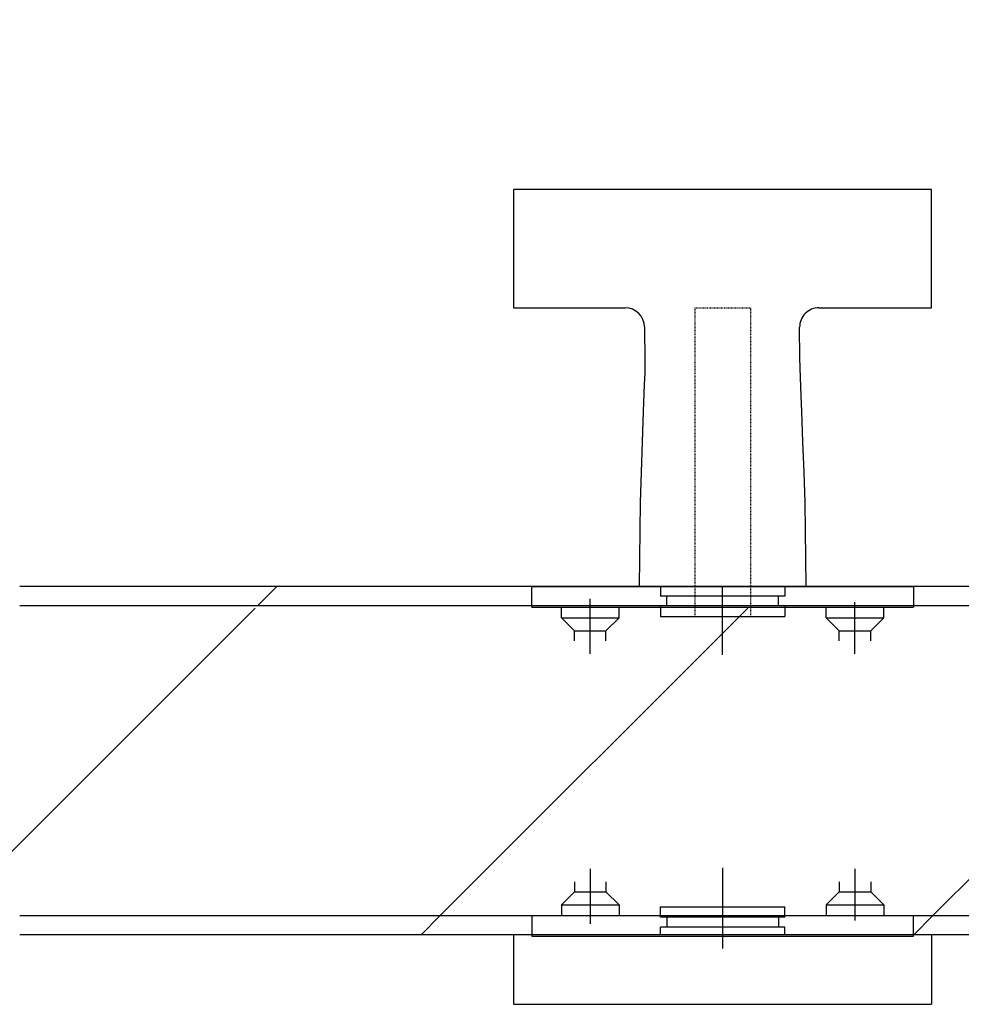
# Model space of a CAD drawing. Header units: millimetres. Extents: x -4577 to 1032787, y -66234 to 201209.
# Tile 120 of 256: x 4217 to 4352, y -8944 to -8803. Entities that reach past the tile are written whole.
import ezdxf

# ---------------------------------------------------------------- set-up
doc = ezdxf.new("R2010")
doc.units = ezdxf.units.MM
for name, pattern in [('510_5_2OG_ELT_1004$0$11-07-22_DS_2OG$0$AUSGEZOGEN', [0]), ('510_5_2OG_ELT_1004$0$11-07-22_DS_2OG$0$VERDECKT2_S15', [0.025, 0, -0.025]), ('510_5_2OG_ELT_1004$0$11-07-22_DS_2OG$0$VERDECKT2_S2', [0.17, 0.1, -0.07])]:
    doc.linetypes.add(name, pattern=pattern)
doc.layers.add('510_5_2OG_ELT_1004$0$11-07-22_DS_2OG$0$10230003', color=8, linetype='510_5_2OG_ELT_1004$0$11-07-22_DS_2OG$0$AUSGEZOGEN')
doc.layers.add('510_5_2OG_ELT_1004$0$11-07-22_DS_2OG$0$STANDARD', color=8, linetype='510_5_2OG_ELT_1004$0$11-07-22_DS_2OG$0$AUSGEZOGEN')
pattern_1 = [(45, (1895.8, -66891.69), (-70.71068, 70.71068), []), (45, (1860.44, -66856.34), (-70.71068, 70.71068), [])]

# ---------------------------------------------------------------- blocks, each defined once
blk = doc.blocks.new('510_5_2OG_ELT_1004')
at = {"layer": '510_5_2OG_ELT_1004$0$11-07-22_DS_2OG$0$STANDARD', "linetype": 'Continuous'}
h = blk.add_hatch(dxfattribs=at)
h.set_pattern_fill('SCHRAFFUR_8', color=256, scale=1000, style=0, pattern_type=2)
h.set_pattern_definition(pattern_1)
h.paths.add_polyline_path([(4309.27, -8883.93), (4217.3, -8883.93), (4217.3, -8886.67), (4309.27, -8886.67), (4309.27, -8886.38), (4310.2, -8886.38), (4310.2, -8884.98), (4309.27, -8884.98)], flags=0)
h = blk.add_hatch(dxfattribs=at)
h.set_pattern_fill('SCHRAFFUR_8', color=256, scale=1000, style=0, pattern_type=2)
h.set_pattern_definition(pattern_1)
h.paths.add_polyline_path([(4355.29, -8887.05), (3762.4, -8887.05), (3762.4, -8931.18), (4355.29, -8931.18)], flags=0)
h = blk.add_hatch(dxfattribs=at)
h.set_pattern_fill('SCHRAFFUR_8', color=256, scale=1000, style=0, pattern_type=2)
h.set_pattern_definition(pattern_1)
h.paths.add_polyline_path([(4309.27, -8933.93), (4217.3, -8933.93), (4217.3, -8931.18), (4309.27, -8931.18), (4309.27, -8931.48), (4310.2, -8931.48), (4310.2, -8932.88), (4309.27, -8932.88)], flags=0)
h = blk.add_hatch(dxfattribs=at)
h.set_pattern_fill('SCHRAFFUR_8', color=256, scale=1000, style=0, pattern_type=2)
h.set_pattern_definition(pattern_1)
h.paths.add_polyline_path([(4377.47, -8933.93), (4327.12, -8933.93), (4327.12, -8932.88), (4326.2, -8932.88), (4326.2, -8931.48), (4327.12, -8931.48), (4327.12, -8931.18), (4355.29, -8931.18), (4378.2, -8931.18)], flags=0)
at = {"linetype": '510_5_2OG_ELT_1004$0$11-07-22_DS_2OG$0$AUSGEZOGEN'}
for p, q in [((4290.8, -8883.93), (4345.6, -8883.93)), ((4290.8, -8886.93), (4290.8, -8883.93)), ((4318.2, -8893.75), (4318.2, -8883.93)), ((4345.6, -8883.93), (4345.6, -8886.93)), ((4299.2, -8893.59), (4299.2, -8885.72)), ((4337.2, -8893.59), (4337.2, -8886.2)), ((4290.8, -8886.93), (4345.6, -8886.93)), ((4295.06, -8888.42), (4295.06, -8886.93)), ((4303.36, -8888.42), (4303.36, -8886.93)), ((4333.06, -8888.42), (4333.06, -8886.93)), ((4341.36, -8888.42), (4341.36, -8886.93)), ((4295.06, -8888.42), (4303.36, -8888.42)), ((4296.95, -8890.33), (4295.06, -8888.42)), ((4301.45, -8890.33), (4303.36, -8888.42)), ((4333.06, -8888.42), (4341.36, -8888.42)), ((4334.95, -8890.33), (4333.06, -8888.42)), ((4339.45, -8890.33), (4341.36, -8888.42)), ((4296.95, -8891.73), (4296.95, -8890.33)), ((4296.95, -8890.33), (4301.45, -8890.33)), ((4301.45, -8891.73), (4301.45, -8890.33)), ((4334.95, -8891.73), (4334.95, -8890.33)), ((4334.95, -8890.33), (4339.45, -8890.33)), ((4339.45, -8891.73), (4339.45, -8890.33)), ((4318.2, -8924.33), (4318.2, -8935.9)), ((4299.2, -8924.49), (4299.2, -8932.36)), ((4337.2, -8924.49), (4337.2, -8931.88)), ((4296.95, -8926.36), (4296.95, -8927.76)), ((4301.45, -8926.36), (4301.45, -8927.76)), ((4334.95, -8926.36), (4334.95, -8927.76)), ((4339.45, -8926.36), (4339.45, -8927.76)), ((4296.95, -8927.76), (4295.06, -8929.66)), ((4296.95, -8927.76), (4301.45, -8927.76)), ((4301.45, -8927.76), (4303.36, -8929.66)), ((4334.95, -8927.76), (4333.06, -8929.66)), ((4334.95, -8927.76), (4339.45, -8927.76)), ((4339.45, -8927.76), (4341.36, -8929.66)), ((4295.06, -8929.66), (4303.36, -8929.66)), ((4295.06, -8929.66), (4295.06, -8931.16)), ((4303.36, -8929.66), (4303.36, -8931.16)), ((4333.06, -8929.66), (4341.36, -8929.66)), ((4333.06, -8929.66), (4333.06, -8931.16)), ((4341.36, -8929.66), (4341.36, -8931.16)), ((4290.8, -8931.16), (4345.6, -8931.16)), ((4290.8, -8931.16), (4290.8, -8934.16)), ((4345.6, -8934.16), (4345.6, -8931.16)), ((4290.8, -8934.16), (4345.6, -8934.16))]:
    blk.add_line(p, q, dxfattribs=at)
at = {"layer": '510_5_2OG_ELT_1004$0$11-07-22_DS_2OG$0$10230003', "linetype": '510_5_2OG_ELT_1004$0$11-07-22_DS_2OG$0$AUSGEZOGEN'}
for p, q in [((4348.2, -8826.93), (4288.2, -8826.93)), ((4288.2, -8826.93), (4288.2, -8843.93)), ((4348.2, -8843.93), (4348.2, -8826.93)), ((4288.2, -8843.93), (4304.21, -8843.93)), ((4332.03, -8843.93), (4348.2, -8843.93)), ((4306.2, -8883.93), (4330.2, -8883.93)), ((4309.27, -8883.93), (4309.27, -8885.34)), ((4327.12, -8883.93), (4327.12, -8885.34)), ((4327.12, -8885.34), (4309.27, -8885.34)), ((4310.2, -8886.74), (4310.2, -8885.34)), ((4326.2, -8886.74), (4326.2, -8885.34)), ((4309.27, -8886.74), (4309.27, -8888.24)), ((4327.12, -8886.74), (4309.27, -8886.74)), ((4327.12, -8886.74), (4327.12, -8888.24)), ((4309.27, -8888.24), (4327.12, -8888.24)), ((4309.27, -8931.44), (4309.27, -8929.94)), ((4309.27, -8929.94), (4327.12, -8929.94)), ((4327.12, -8931.44), (4327.12, -8929.94)), ((4327.12, -8931.44), (4309.27, -8931.44)), ((4310.2, -8931.44), (4310.2, -8932.84)), ((4326.2, -8931.44), (4326.2, -8932.84)), ((4309.27, -8933.89), (4309.27, -8932.84)), ((4327.12, -8932.84), (4309.27, -8932.84)), ((4327.12, -8933.89), (4327.12, -8932.84)), ((4288.2, -8933.93), (4288.2, -8943.93)), ((4306.2, -8933.89), (4330.2, -8933.89)), ((4348.2, -8933.93), (4348.2, -8943.93)), ((4288.2, -8943.93), (4348.2, -8943.93))]:
    blk.add_line(p, q, dxfattribs=at)
at = {"layer": '510_5_2OG_ELT_1004$0$11-07-22_DS_2OG$0$10230003', "linetype": '510_5_2OG_ELT_1004$0$11-07-22_DS_2OG$0$VERDECKT2_S2'}
for p, q in [((4314.2, -8843.93), (4314.2, -8888.24)), ((4314.2, -8843.93), (4322.2, -8843.93)), ((4322.2, -8843.93), (4322.2, -8888.24))]:
    blk.add_line(p, q, dxfattribs=at)
at = {"layer": '510_5_2OG_ELT_1004$0$11-07-22_DS_2OG$0$10230003', "linetype": '510_5_2OG_ELT_1004$0$11-07-22_DS_2OG$0$AUSGEZOGEN'}
for points in [[(4306.99, -8846.68), (4307.05, -8851.67), (4307.02, -8853.29), (4306.96, -8854.92), (4306.81, -8858.84), (4306.66, -8863.18), (4306.5, -8867.54), (4306.35, -8871.89), (4306.2, -8883.93)], [(4330.2, -8883.93), (4330.04, -8871.89), (4329.89, -8867.53), (4329.72, -8863.18), (4329.56, -8858.81), (4329.48, -8856.55), (4329.38, -8853.93), (4329.27, -8851.09), (4329.25, -8846.72)]]:
    blk.add_lwpolyline(points, dxfattribs=at)
for centre, start, end in [((4304.21, -8846.71), 0.5982, 90), ((4332.03, -8846.71), 90, 180.256)]:
    blk.add_arc(centre, 2.78, start, end, dxfattribs=at)
at = {"layer": '510_5_2OG_ELT_1004$0$11-07-22_DS_2OG$0$STANDARD', "linetype": '510_5_2OG_ELT_1004$0$11-07-22_DS_2OG$0$AUSGEZOGEN'}
for p, q in [((4217.3, -8886.67), (4378.18, -8886.67)), ((4217.3, -8931.18), (4378.18, -8931.18))]:
    blk.add_line(p, q, dxfattribs=at)
for points in [[(4378.18, -8886.58), (4377.47, -8883.93), (4375.24, -8883.93), (4217.3, -8883.93)], [(4378.18, -8931.27), (4377.47, -8933.93), (4375.24, -8933.93), (4217.3, -8933.93)]]:
    blk.add_lwpolyline(points, dxfattribs=at)
at = {"layer": '510_5_2OG_ELT_1004$0$11-07-22_DS_2OG$0$STANDARD', "linetype": '510_5_2OG_ELT_1004$0$11-07-22_DS_2OG$0$VERDECKT2_S15'}
blk.add_arc((3763.13, -8883.93), 614.34, 0, 90.06569, dxfattribs=at)

msp = doc.modelspace()

# ---------------------------------------------------------------- block references
msp.add_blockref('510_5_2OG_ELT_1004', (0, -0.05))

doc.saveas('drawing.dxf')
